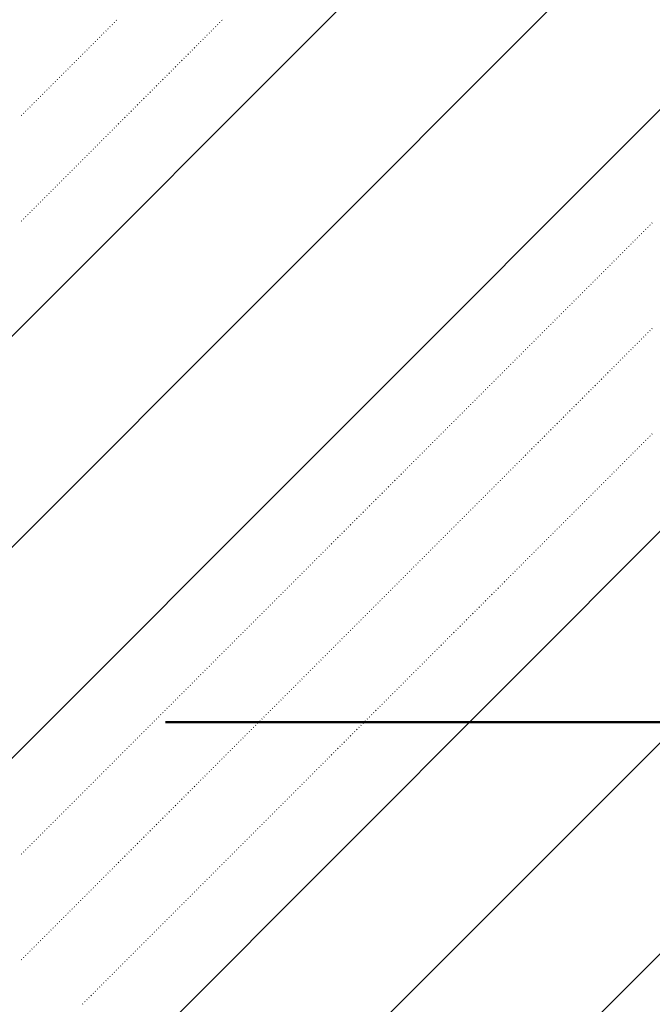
# Model space of a CAD drawing. Header units: millimetres. Extents: x 0 to 1260, y 0 to 297.
# Tile 12 of 104: x 55.46 to 60.76, y 116.81 to 125.06. Entities that reach past the tile are written whole.
import ezdxf

# ---------------------------------------------------------------- set-up
doc = ezdxf.new("R2010")
doc.units = ezdxf.units.MM
for name, pattern in [('K5LT32802', [0]), ('K5LT32806', [0]), ('K5LT_BASIC', [0])]:
    doc.linetypes.add(name, pattern=pattern)
doc.layers.add('Системный слой', color=7, linetype='Continuous')

# ---------------------------------------------------------------- blocks, each defined once
blk = doc.blocks.new('U86')
at = {"layer": 'Системный слой', "color": 7, "linetype": 'K5LT32802', "lineweight": 9}
for p, q in [((44.8511, 111.8654), (63.9035, 130.9178)), ((46.6189, 111.8654), (63.8972, 129.1438)), ((48.3867, 111.8654), (63.8909, 127.3697)), ((51.9222, 111.8654), (63.4126, 123.3558)), ((53.69, 111.8654), (63.8852, 122.0607)), ((55.4577, 111.8654), (63.8852, 120.2929))]:
    blk.add_line(p, q, dxfattribs=at)
at = {"layer": 'Системный слой', "color": 7, "linetype": 'K5LT32806', "lineweight": 18}
for p, q in [((56.2491, 125.0312), (56.2526, 125.0347)), ((56.2668, 125.0488), (56.2703, 125.0524)), ((57.133, 125.0312), (57.1365, 125.0347)), ((57.1506, 125.0488), (57.1542, 125.0524)), ((56.1784, 124.9604), (56.1819, 124.964)), ((56.1961, 124.9781), (56.1996, 124.9817)), ((56.2137, 124.9958), (56.2173, 124.9993)), ((56.2314, 125.0135), (56.2349, 125.017)), ((57.0623, 124.9604), (57.0658, 124.964)), ((57.0799, 124.9781), (57.0835, 124.9817)), ((57.0976, 124.9958), (57.1011, 124.9993)), ((57.1153, 125.0135), (57.1188, 125.017)), ((56.09, 124.8721), (56.0935, 124.8756)), ((56.1077, 124.8897), (56.1112, 124.8933)), ((56.1253, 124.9074), (56.1289, 124.9109)), ((56.143, 124.9251), (56.1466, 124.9286)), ((56.1607, 124.9428), (56.1642, 124.9463)), ((56.9739, 124.8721), (56.9774, 124.8756)), ((56.9915, 124.8897), (56.9951, 124.8933)), ((57.0092, 124.9074), (57.0128, 124.9109)), ((57.0269, 124.9251), (57.0304, 124.9286)), ((57.0446, 124.9428), (57.0481, 124.9463)), ((56.0016, 124.7837), (56.0051, 124.7872)), ((56.0193, 124.8013), (56.0228, 124.8049)), ((56.037, 124.819), (56.0405, 124.8226)), ((56.0546, 124.8367), (56.0582, 124.8402)), ((56.0723, 124.8544), (56.0758, 124.8579)), ((56.8855, 124.7837), (56.889, 124.7872)), ((56.9032, 124.8013), (56.9067, 124.8049)), ((56.9208, 124.819), (56.9244, 124.8226)), ((56.9385, 124.8367), (56.9421, 124.8402)), ((56.9562, 124.8544), (56.9597, 124.8579)), ((55.9309, 124.713), (55.9344, 124.7165)), ((55.9486, 124.7306), (55.9521, 124.7342)), ((55.9662, 124.7483), (55.9698, 124.7518)), ((55.9839, 124.766), (55.9875, 124.7695)), ((56.8148, 124.713), (56.8183, 124.7165)), ((56.8324, 124.7306), (56.836, 124.7342)), ((56.8501, 124.7483), (56.8537, 124.7518)), ((56.8678, 124.766), (56.8713, 124.7695)), ((55.8425, 124.6246), (55.846, 124.6281)), ((55.8602, 124.6422), (55.8637, 124.6458)), ((55.8779, 124.6599), (55.8814, 124.6635)), ((55.8955, 124.6776), (55.8991, 124.6811)), ((55.9132, 124.6953), (55.9167, 124.6988)), ((56.7264, 124.6246), (56.7299, 124.6281)), ((56.7441, 124.6422), (56.7476, 124.6458)), ((56.7617, 124.6599), (56.7653, 124.6635)), ((56.7794, 124.6776), (56.783, 124.6811)), ((56.7971, 124.6953), (56.8006, 124.6988)), ((55.7541, 124.5362), (55.7576, 124.5397)), ((55.7718, 124.5539), (55.7753, 124.5574)), ((55.7895, 124.5715), (55.793, 124.5751)), ((55.8071, 124.5892), (55.8107, 124.5927)), ((55.8248, 124.6069), (55.8284, 124.6104)), ((56.638, 124.5362), (56.6415, 124.5397)), ((56.6557, 124.5539), (56.6592, 124.5574)), ((56.6733, 124.5715), (56.6769, 124.5751)), ((56.691, 124.5892), (56.6946, 124.5927)), ((56.7087, 124.6069), (56.7122, 124.6104)), ((55.6834, 124.4655), (55.6869, 124.469)), ((55.7011, 124.4831), (55.7046, 124.4867)), ((55.7188, 124.5008), (55.7223, 124.5044)), ((55.7364, 124.5185), (55.74, 124.522)), ((56.5673, 124.4655), (56.5708, 124.469)), ((56.585, 124.4831), (56.5885, 124.4867)), ((56.6026, 124.5008), (56.6062, 124.5044)), ((56.6203, 124.5185), (56.6239, 124.522)), ((55.595, 124.3771), (55.5985, 124.3806)), ((55.6127, 124.3948), (55.6162, 124.3983)), ((55.6304, 124.4124), (55.6339, 124.416)), ((55.648, 124.4301), (55.6516, 124.4336)), ((55.6657, 124.4478), (55.6693, 124.4513)), ((56.4789, 124.3771), (56.4824, 124.3806)), ((56.4966, 124.3948), (56.5001, 124.3983)), ((56.5143, 124.4124), (56.5178, 124.416)), ((56.5319, 124.4301), (56.5355, 124.4336)), ((56.5496, 124.4478), (56.5531, 124.4513)), ((55.5066, 124.2887), (55.5102, 124.2922)), ((55.5243, 124.3064), (55.5278, 124.3099)), ((55.542, 124.324), (55.5455, 124.3276)), ((55.5597, 124.3417), (55.5632, 124.3453)), ((55.5773, 124.3594), (55.5809, 124.3629)), ((56.3905, 124.2887), (56.394, 124.2922)), ((56.4082, 124.3064), (56.4117, 124.3099)), ((56.4259, 124.324), (56.4294, 124.3276)), ((56.4435, 124.3417), (56.4471, 124.3453)), ((56.4612, 124.3594), (56.4648, 124.3629)), ((55.4713, 124.2533), (55.4748, 124.2569)), ((55.4889, 124.271), (55.4925, 124.2745)), ((56.3198, 124.218), (56.3233, 124.2215)), ((56.3375, 124.2357), (56.341, 124.2392)), ((56.3552, 124.2533), (56.3587, 124.2569)), ((56.3728, 124.271), (56.3764, 124.2745)), ((56.2314, 124.1296), (56.2349, 124.1331)), ((56.2491, 124.1473), (56.2526, 124.1508)), ((56.2668, 124.1649), (56.2703, 124.1685)), ((56.2844, 124.1826), (56.288, 124.1862)), ((56.3021, 124.2003), (56.3057, 124.2038)), ((56.143, 124.0412), (56.1466, 124.0447)), ((56.1607, 124.0589), (56.1642, 124.0624)), ((56.1784, 124.0766), (56.1819, 124.0801)), ((56.1961, 124.0942), (56.1996, 124.0978)), ((56.2137, 124.1119), (56.2173, 124.1154)), ((56.0723, 123.9705), (56.0758, 123.974)), ((56.09, 123.9882), (56.0935, 123.9917)), ((56.1077, 124.0058), (56.1112, 124.0094)), ((56.1253, 124.0235), (56.1289, 124.0271)), ((55.9839, 123.8821), (55.9875, 123.8856)), ((56.0016, 123.8998), (56.0051, 123.9033)), ((56.0193, 123.9175), (56.0228, 123.921)), ((56.037, 123.9351), (56.0405, 123.9387)), ((56.0546, 123.9528), (56.0582, 123.9563)), ((55.8955, 123.7937), (55.8991, 123.7973)), ((55.9132, 123.8114), (55.9167, 123.8149)), ((55.9309, 123.8291), (55.9344, 123.8326)), ((55.9486, 123.8467), (55.9521, 123.8503)), ((55.9662, 123.8644), (55.9698, 123.868)), ((55.8248, 123.723), (55.8284, 123.7265)), ((55.8425, 123.7407), (55.846, 123.7442)), ((55.8602, 123.7584), (55.8637, 123.7619)), ((55.8779, 123.776), (55.8814, 123.7796)), ((55.7364, 123.6346), (55.74, 123.6382)), ((55.7541, 123.6523), (55.7576, 123.6558)), ((55.7718, 123.67), (55.7753, 123.6735)), ((55.7895, 123.6876), (55.793, 123.6912)), ((55.8071, 123.7053), (55.8107, 123.7089)), ((55.648, 123.5462), (55.6516, 123.5498)), ((55.6657, 123.5639), (55.6693, 123.5674)), ((55.6834, 123.5816), (55.6869, 123.5851)), ((55.7011, 123.5993), (55.7046, 123.6028)), ((55.7188, 123.6169), (55.7223, 123.6205)), ((55.5773, 123.4755), (55.5809, 123.4791)), ((55.595, 123.4932), (55.5985, 123.4967)), ((55.6127, 123.5109), (55.6162, 123.5144)), ((55.6304, 123.5285), (55.6339, 123.5321)), ((55.4889, 123.3871), (55.4925, 123.3907)), ((55.5066, 123.4048), (55.5102, 123.4083)), ((55.5243, 123.4225), (55.5278, 123.426)), ((55.542, 123.4402), (55.5455, 123.4437)), ((55.5597, 123.4578), (55.5632, 123.4614)), ((55.4713, 123.3695), (55.4748, 123.373)), ((60.7039, 123.2987), (60.7074, 123.3023)), ((60.7215, 123.3164), (60.7251, 123.32)), ((60.7392, 123.3341), (60.7427, 123.3376)), ((60.7569, 123.3518), (60.7604, 123.3553)), ((60.6331, 123.228), (60.6367, 123.2316)), ((60.6508, 123.2457), (60.6544, 123.2492)), ((60.6685, 123.2634), (60.672, 123.2669)), ((60.6862, 123.2811), (60.6897, 123.2846)), ((60.5448, 123.1396), (60.5483, 123.1432)), ((60.5624, 123.1573), (60.566, 123.1609)), ((60.5801, 123.175), (60.5837, 123.1785)), ((60.5978, 123.1927), (60.6013, 123.1962)), ((60.6155, 123.2104), (60.619, 123.2139)), ((60.4564, 123.0513), (60.4599, 123.0548)), ((60.474, 123.0689), (60.4776, 123.0725)), ((60.4917, 123.0866), (60.4953, 123.0901)), ((60.5094, 123.1043), (60.5129, 123.1078)), ((60.5271, 123.122), (60.5306, 123.1255)), ((60.3857, 122.9805), (60.3892, 122.9841)), ((60.4033, 122.9982), (60.4069, 123.0018)), ((60.421, 123.0159), (60.4246, 123.0194)), ((60.4387, 123.0336), (60.4422, 123.0371)), ((60.2973, 122.8922), (60.3008, 122.8957)), ((60.3149, 122.9098), (60.3185, 122.9134)), ((60.3326, 122.9275), (60.3362, 122.931)), ((60.3503, 122.9452), (60.3538, 122.9487)), ((60.368, 122.9629), (60.3715, 122.9664)), ((60.2089, 122.8038), (60.2124, 122.8073)), ((60.2266, 122.8214), (60.2301, 122.825)), ((60.2442, 122.8391), (60.2478, 122.8427)), ((60.2619, 122.8568), (60.2655, 122.8603)), ((60.2796, 122.8745), (60.2831, 122.878)), ((60.1382, 122.7331), (60.1417, 122.7366)), ((60.1559, 122.7507), (60.1594, 122.7543)), ((60.1735, 122.7684), (60.1771, 122.7719)), ((60.1912, 122.7861), (60.1947, 122.7896)), ((60.0498, 122.6447), (60.0533, 122.6482)), ((60.0675, 122.6623), (60.071, 122.6659)), ((60.0851, 122.68), (60.0887, 122.6836)), ((60.1028, 122.6977), (60.1064, 122.7012)), ((60.1205, 122.7154), (60.124, 122.7189)), ((59.9614, 122.5563), (59.9649, 122.5598)), ((59.9791, 122.574), (59.9826, 122.5775)), ((59.9968, 122.5916), (60.0003, 122.5952)), ((60.0144, 122.6093), (60.018, 122.6128)), ((60.0321, 122.627), (60.0356, 122.6305)), ((59.8907, 122.4856), (59.8942, 122.4891)), ((59.9084, 122.5032), (59.9119, 122.5068)), ((59.926, 122.5209), (59.9296, 122.5245)), ((59.9437, 122.5386), (59.9473, 122.5421)), ((59.8023, 122.3972), (59.8058, 122.4007)), ((59.82, 122.4149), (59.8235, 122.4184)), ((59.8377, 122.4325), (59.8412, 122.4361)), ((59.8553, 122.4502), (59.8589, 122.4537)), ((59.873, 122.4679), (59.8765, 122.4714)), ((60.6862, 122.3972), (60.6897, 122.4007)), ((60.7039, 122.4149), (60.7074, 122.4184)), ((60.7215, 122.4325), (60.7251, 122.4361)), ((60.7392, 122.4502), (60.7427, 122.4537)), ((60.7569, 122.4679), (60.7604, 122.4714)), ((59.7139, 122.3088), (59.7174, 122.3123)), ((59.7316, 122.3265), (59.7351, 122.33)), ((59.7493, 122.3441), (59.7528, 122.3477)), ((59.7669, 122.3618), (59.7705, 122.3654)), ((59.7846, 122.3795), (59.7882, 122.383)), ((60.5978, 122.3088), (60.6013, 122.3123)), ((60.6155, 122.3265), (60.619, 122.33)), ((60.6331, 122.3441), (60.6367, 122.3477)), ((60.6508, 122.3618), (60.6544, 122.3654)), ((60.6685, 122.3795), (60.672, 122.383)), ((59.6432, 122.2381), (59.6467, 122.2416)), ((59.6609, 122.2558), (59.6644, 122.2593)), ((59.6786, 122.2734), (59.6821, 122.277)), ((59.6962, 122.2911), (59.6998, 122.2946)), ((60.5271, 122.2381), (60.5306, 122.2416)), ((60.5448, 122.2558), (60.5483, 122.2593)), ((60.5624, 122.2734), (60.566, 122.277)), ((60.5801, 122.2911), (60.5837, 122.2946)), ((59.5548, 122.1497), (59.5583, 122.1532)), ((59.5725, 122.1674), (59.576, 122.1709)), ((59.5902, 122.185), (59.5937, 122.1886)), ((59.6078, 122.2027), (59.6114, 122.2063)), ((59.6255, 122.2204), (59.6291, 122.2239)), ((60.4387, 122.1497), (60.4422, 122.1532)), ((60.4564, 122.1674), (60.4599, 122.1709)), ((60.474, 122.185), (60.4776, 122.1886)), ((60.4917, 122.2027), (60.4953, 122.2063)), ((60.5094, 122.2204), (60.5129, 122.2239)), ((59.4664, 122.0613), (59.47, 122.0648)), ((59.4841, 122.079), (59.4876, 122.0825)), ((59.5018, 122.0967), (59.5053, 122.1002)), ((59.5195, 122.1143), (59.523, 122.1179)), ((59.5371, 122.132), (59.5407, 122.1355)), ((60.3503, 122.0613), (60.3538, 122.0648)), ((60.368, 122.079), (60.3715, 122.0825)), ((60.3857, 122.0967), (60.3892, 122.1002)), ((60.4033, 122.1143), (60.4069, 122.1179)), ((60.421, 122.132), (60.4246, 122.1355)), ((59.3957, 121.9906), (59.3992, 121.9941)), ((59.4134, 122.0083), (59.4169, 122.0118)), ((59.4311, 122.0259), (59.4346, 122.0295)), ((59.4487, 122.0436), (59.4523, 122.0472)), ((60.2796, 121.9906), (60.2831, 121.9941)), ((60.2973, 122.0083), (60.3008, 122.0118)), ((60.3149, 122.0259), (60.3185, 122.0295)), ((60.3326, 122.0436), (60.3362, 122.0472)), ((59.3073, 121.9022), (59.3109, 121.9057)), ((59.325, 121.9199), (59.3285, 121.9234)), ((59.3427, 121.9376), (59.3462, 121.9411)), ((59.3604, 121.9552), (59.3639, 121.9588)), ((59.378, 121.9729), (59.3816, 121.9765)), ((60.1912, 121.9022), (60.1947, 121.9057)), ((60.2089, 121.9199), (60.2124, 121.9234)), ((60.2266, 121.9376), (60.2301, 121.9411)), ((60.2442, 121.9552), (60.2478, 121.9588)), ((60.2619, 121.9729), (60.2655, 121.9765)), ((59.2189, 121.8138), (59.2225, 121.8174)), ((59.2366, 121.8315), (59.2401, 121.835)), ((59.2543, 121.8492), (59.2578, 121.8527)), ((59.272, 121.8668), (59.2755, 121.8704)), ((59.2896, 121.8845), (59.2932, 121.8881)), ((60.1028, 121.8138), (60.1064, 121.8174)), ((60.1205, 121.8315), (60.124, 121.835)), ((60.1382, 121.8492), (60.1417, 121.8527)), ((60.1559, 121.8668), (60.1594, 121.8704)), ((60.1735, 121.8845), (60.1771, 121.8881)), ((59.1482, 121.7431), (59.1518, 121.7466)), ((59.1659, 121.7608), (59.1694, 121.7643)), ((59.1836, 121.7785), (59.1871, 121.782)), ((59.2013, 121.7961), (59.2048, 121.7997)), ((60.0321, 121.7431), (60.0356, 121.7466)), ((60.0498, 121.7608), (60.0533, 121.7643)), ((60.0675, 121.7785), (60.071, 121.782)), ((60.0851, 121.7961), (60.0887, 121.7997)), ((59.0598, 121.6547), (59.0634, 121.6583)), ((59.0775, 121.6724), (59.081, 121.6759)), ((59.0952, 121.6901), (59.0987, 121.6936)), ((59.1129, 121.7077), (59.1164, 121.7113)), ((59.1305, 121.7254), (59.1341, 121.729)), ((59.9437, 121.6547), (59.9473, 121.6583)), ((59.9614, 121.6724), (59.9649, 121.6759)), ((59.9791, 121.6901), (59.9826, 121.6936)), ((59.9968, 121.7077), (60.0003, 121.7113)), ((60.0144, 121.7254), (60.018, 121.729)), ((58.9714, 121.5663), (58.975, 121.5699)), ((58.9891, 121.584), (58.9927, 121.5875)), ((59.0068, 121.6017), (59.0103, 121.6052)), ((59.0245, 121.6194), (59.028, 121.6229)), ((59.0422, 121.637), (59.0457, 121.6406)), ((59.8553, 121.5663), (59.8589, 121.5699)), ((59.873, 121.584), (59.8765, 121.5875)), ((59.8907, 121.6017), (59.8942, 121.6052)), ((59.9084, 121.6194), (59.9119, 121.6229)), ((59.926, 121.637), (59.9296, 121.6406)), ((60.7392, 121.5663), (60.7427, 121.5699)), ((60.7569, 121.584), (60.7604, 121.5875)), ((58.9007, 121.4956), (58.9043, 121.4992)), ((58.9184, 121.5133), (58.9219, 121.5168)), ((58.9361, 121.531), (58.9396, 121.5345)), ((58.9538, 121.5487), (58.9573, 121.5522)), ((59.7846, 121.4956), (59.7882, 121.4992)), ((59.8023, 121.5133), (59.8058, 121.5168)), ((59.82, 121.531), (59.8235, 121.5345)), ((59.8377, 121.5487), (59.8412, 121.5522)), ((60.6685, 121.4956), (60.672, 121.4992)), ((60.6862, 121.5133), (60.6897, 121.5168)), ((60.7039, 121.531), (60.7074, 121.5345)), ((60.7215, 121.5487), (60.7251, 121.5522)), ((58.8123, 121.4072), (58.8159, 121.4108)), ((58.83, 121.4249), (58.8336, 121.4284)), ((58.8477, 121.4426), (58.8512, 121.4461)), ((58.8654, 121.4603), (58.8689, 121.4638)), ((58.8831, 121.4779), (58.8866, 121.4815)), ((59.6962, 121.4072), (59.6998, 121.4108)), ((59.7139, 121.4249), (59.7174, 121.4284)), ((59.7316, 121.4426), (59.7351, 121.4461)), ((59.7493, 121.4603), (59.7528, 121.4638)), ((59.7669, 121.4779), (59.7705, 121.4815)), ((60.5801, 121.4072), (60.5837, 121.4108)), ((60.5978, 121.4249), (60.6013, 121.4284)), ((60.6155, 121.4426), (60.619, 121.4461)), ((60.6331, 121.4603), (60.6367, 121.4638)), ((60.6508, 121.4779), (60.6544, 121.4815)), ((58.724, 121.3188), (58.7275, 121.3224)), ((58.7416, 121.3365), (58.7452, 121.3401)), ((58.7593, 121.3542), (58.7629, 121.3577)), ((58.777, 121.3719), (58.7805, 121.3754)), ((58.7947, 121.3896), (58.7982, 121.3931)), ((59.6078, 121.3188), (59.6114, 121.3224)), ((59.6255, 121.3365), (59.6291, 121.3401)), ((59.6432, 121.3542), (59.6467, 121.3577)), ((59.6609, 121.3719), (59.6644, 121.3754)), ((59.6786, 121.3896), (59.6821, 121.3931)), ((60.4917, 121.3188), (60.4953, 121.3224)), ((60.5094, 121.3365), (60.5129, 121.3401)), ((60.5271, 121.3542), (60.5306, 121.3577)), ((60.5448, 121.3719), (60.5483, 121.3754)), ((60.5624, 121.3896), (60.566, 121.3931)), ((58.6532, 121.2481), (58.6568, 121.2517)), ((58.6709, 121.2658), (58.6745, 121.2693)), ((58.6886, 121.2835), (58.6921, 121.287)), ((58.7063, 121.3012), (58.7098, 121.3047)), ((59.5371, 121.2481), (59.5407, 121.2517)), ((59.5548, 121.2658), (59.5583, 121.2693)), ((59.5725, 121.2835), (59.576, 121.287)), ((59.5902, 121.3012), (59.5937, 121.3047)), ((60.421, 121.2481), (60.4246, 121.2517)), ((60.4387, 121.2658), (60.4422, 121.2693)), ((60.4564, 121.2835), (60.4599, 121.287)), ((60.474, 121.3012), (60.4776, 121.3047)), ((58.5649, 121.1597), (58.5684, 121.1633)), ((58.5825, 121.1774), (58.5861, 121.181)), ((58.6002, 121.1951), (58.6038, 121.1986)), ((58.6179, 121.2128), (58.6214, 121.2163)), ((58.6356, 121.2305), (58.6391, 121.234)), ((59.4487, 121.1597), (59.4523, 121.1633)), ((59.4664, 121.1774), (59.47, 121.181)), ((59.4841, 121.1951), (59.4876, 121.1986)), ((59.5018, 121.2128), (59.5053, 121.2163)), ((59.5195, 121.2305), (59.523, 121.234)), ((60.3326, 121.1597), (60.3362, 121.1633)), ((60.3503, 121.1774), (60.3538, 121.181)), ((60.368, 121.1951), (60.3715, 121.1986)), ((60.3857, 121.2128), (60.3892, 121.2163)), ((60.4033, 121.2305), (60.4069, 121.234)), ((58.4765, 121.0714), (58.48, 121.0749)), ((58.4941, 121.089), (58.4977, 121.0926)), ((58.5118, 121.1067), (58.5154, 121.1102)), ((58.5295, 121.1244), (58.533, 121.1279)), ((58.5472, 121.1421), (58.5507, 121.1456)), ((59.3604, 121.0714), (59.3639, 121.0749)), ((59.378, 121.089), (59.3816, 121.0926)), ((59.3957, 121.1067), (59.3992, 121.1102)), ((59.4134, 121.1244), (59.4169, 121.1279)), ((59.4311, 121.1421), (59.4346, 121.1456)), ((60.2442, 121.0714), (60.2478, 121.0749)), ((60.2619, 121.089), (60.2655, 121.0926)), ((60.2796, 121.1067), (60.2831, 121.1102)), ((60.2973, 121.1244), (60.3008, 121.1279)), ((60.3149, 121.1421), (60.3185, 121.1456)), ((58.4058, 121.0006), (58.4093, 121.0042)), ((58.4234, 121.0183), (58.427, 121.0219)), ((58.4411, 121.036), (58.4447, 121.0395)), ((58.4588, 121.0537), (58.4623, 121.0572)), ((59.2896, 121.0006), (59.2932, 121.0042)), ((59.3073, 121.0183), (59.3109, 121.0219)), ((59.325, 121.036), (59.3285, 121.0395)), ((59.3427, 121.0537), (59.3462, 121.0572)), ((60.1735, 121.0006), (60.1771, 121.0042)), ((60.1912, 121.0183), (60.1947, 121.0219)), ((60.2089, 121.036), (60.2124, 121.0395)), ((60.2266, 121.0537), (60.2301, 121.0572)), ((58.3174, 120.9123), (58.3209, 120.9158)), ((58.3351, 120.9299), (58.3386, 120.9335)), ((58.3527, 120.9476), (58.3563, 120.9511)), ((58.3704, 120.9653), (58.3739, 120.9688)), ((58.3881, 120.983), (58.3916, 120.9865)), ((59.2013, 120.9123), (59.2048, 120.9158)), ((59.2189, 120.9299), (59.2225, 120.9335)), ((59.2366, 120.9476), (59.2401, 120.9511)), ((59.2543, 120.9653), (59.2578, 120.9688)), ((59.272, 120.983), (59.2755, 120.9865)), ((60.0851, 120.9123), (60.0887, 120.9158)), ((60.1028, 120.9299), (60.1064, 120.9335)), ((60.1205, 120.9476), (60.124, 120.9511)), ((60.1382, 120.9653), (60.1417, 120.9688)), ((60.1559, 120.983), (60.1594, 120.9865)), ((58.229, 120.8239), (58.2325, 120.8274)), ((58.2467, 120.8415), (58.2502, 120.8451)), ((58.2643, 120.8592), (58.2679, 120.8628)), ((58.282, 120.8769), (58.2856, 120.8804)), ((58.2997, 120.8946), (58.3032, 120.8981)), ((59.1129, 120.8239), (59.1164, 120.8274)), ((59.1305, 120.8415), (59.1341, 120.8451)), ((59.1482, 120.8592), (59.1518, 120.8628)), ((59.1659, 120.8769), (59.1694, 120.8804)), ((59.1836, 120.8946), (59.1871, 120.8981)), ((59.9968, 120.8239), (60.0003, 120.8274)), ((60.0144, 120.8415), (60.018, 120.8451)), ((60.0321, 120.8592), (60.0356, 120.8628)), ((60.0498, 120.8769), (60.0533, 120.8804)), ((60.0675, 120.8946), (60.071, 120.8981)), ((58.1583, 120.7532), (58.1618, 120.7567)), ((58.176, 120.7708), (58.1795, 120.7744)), ((58.1936, 120.7885), (58.1972, 120.792)), ((58.2113, 120.8062), (58.2148, 120.8097)), ((59.0422, 120.7532), (59.0457, 120.7567)), ((59.0598, 120.7708), (59.0634, 120.7744)), ((59.0775, 120.7885), (59.081, 120.792)), ((59.0952, 120.8062), (59.0987, 120.8097)), ((59.926, 120.7532), (59.9296, 120.7567)), ((59.9437, 120.7708), (59.9473, 120.7744)), ((59.9614, 120.7885), (59.9649, 120.792)), ((59.9791, 120.8062), (59.9826, 120.8097)), ((58.0699, 120.6648), (58.0734, 120.6683)), ((58.0876, 120.6824), (58.0911, 120.686)), ((58.1052, 120.7001), (58.1088, 120.7037)), ((58.1229, 120.7178), (58.1265, 120.7213)), ((58.1406, 120.7355), (58.1441, 120.739)), ((58.9538, 120.6648), (58.9573, 120.6683)), ((58.9714, 120.6824), (58.975, 120.686)), ((58.9891, 120.7001), (58.9927, 120.7037)), ((59.0068, 120.7178), (59.0103, 120.7213)), ((59.0245, 120.7355), (59.028, 120.739)), ((59.8377, 120.6648), (59.8412, 120.6683)), ((59.8553, 120.6824), (59.8589, 120.686)), ((59.873, 120.7001), (59.8765, 120.7037)), ((59.8907, 120.7178), (59.8942, 120.7213)), ((59.9084, 120.7355), (59.9119, 120.739)), ((57.9815, 120.5764), (57.985, 120.5799)), ((57.9992, 120.5941), (58.0027, 120.5976)), ((58.0169, 120.6117), (58.0204, 120.6153)), ((58.0345, 120.6294), (58.0381, 120.6329)), ((58.0522, 120.6471), (58.0557, 120.6506)), ((58.8654, 120.5764), (58.8689, 120.5799)), ((58.8831, 120.5941), (58.8866, 120.5976)), ((58.9007, 120.6117), (58.9043, 120.6153)), ((58.9184, 120.6294), (58.9219, 120.6329)), ((58.9361, 120.6471), (58.9396, 120.6506)), ((59.7493, 120.5764), (59.7528, 120.5799)), ((59.7669, 120.5941), (59.7705, 120.5976)), ((59.7846, 120.6117), (59.7882, 120.6153)), ((59.8023, 120.6294), (59.8058, 120.6329)), ((59.82, 120.6471), (59.8235, 120.6506)), ((57.9108, 120.5057), (57.9143, 120.5092)), ((57.9285, 120.5233), (57.932, 120.5269)), ((57.9461, 120.541), (57.9497, 120.5446)), ((57.9638, 120.5587), (57.9674, 120.5622)), ((58.7947, 120.5057), (58.7982, 120.5092)), ((58.8123, 120.5233), (58.8159, 120.5269)), ((58.83, 120.541), (58.8336, 120.5446)), ((58.8477, 120.5587), (58.8512, 120.5622)), ((59.6786, 120.5057), (59.6821, 120.5092)), ((59.6962, 120.5233), (59.6998, 120.5269)), ((59.7139, 120.541), (59.7174, 120.5446)), ((59.7316, 120.5587), (59.7351, 120.5622)), ((57.8224, 120.4173), (57.8259, 120.4208)), ((57.8401, 120.435), (57.8436, 120.4385)), ((57.8578, 120.4526), (57.8613, 120.4562)), ((57.8754, 120.4703), (57.879, 120.4738)), ((57.8931, 120.488), (57.8966, 120.4915)), ((58.7063, 120.4173), (58.7098, 120.4208)), ((58.724, 120.435), (58.7275, 120.4385)), ((58.7416, 120.4526), (58.7452, 120.4562)), ((58.7593, 120.4703), (58.7629, 120.4738)), ((58.777, 120.488), (58.7805, 120.4915)), ((59.5902, 120.4173), (59.5937, 120.4208)), ((59.6078, 120.435), (59.6114, 120.4385)), ((59.6255, 120.4526), (59.6291, 120.4562)), ((59.6432, 120.4703), (59.6467, 120.4738)), ((59.6609, 120.488), (59.6644, 120.4915)), ((57.734, 120.3289), (57.7375, 120.3324)), ((57.7517, 120.3466), (57.7552, 120.3501)), ((57.7694, 120.3642), (57.7729, 120.3678)), ((57.787, 120.3819), (57.7906, 120.3855)), ((57.8047, 120.3996), (57.8083, 120.4031)), ((58.6179, 120.3289), (58.6214, 120.3324)), ((58.6356, 120.3466), (58.6391, 120.3501)), ((58.6532, 120.3642), (58.6568, 120.3678)), ((58.6709, 120.3819), (58.6745, 120.3855)), ((58.6886, 120.3996), (58.6921, 120.4031)), ((59.5018, 120.3289), (59.5053, 120.3324)), ((59.5195, 120.3466), (59.523, 120.3501)), ((59.5371, 120.3642), (59.5407, 120.3678)), ((59.5548, 120.3819), (59.5583, 120.3855)), ((59.5725, 120.3996), (59.576, 120.4031)), ((57.6633, 120.2582), (57.6668, 120.2617)), ((57.681, 120.2759), (57.6845, 120.2794)), ((57.6987, 120.2935), (57.7022, 120.2971)), ((57.7163, 120.3112), (57.7199, 120.3147)), ((58.5472, 120.2582), (58.5507, 120.2617)), ((58.5649, 120.2759), (58.5684, 120.2794)), ((58.5825, 120.2935), (58.5861, 120.2971)), ((58.6002, 120.3112), (58.6038, 120.3147)), ((59.4311, 120.2582), (59.4346, 120.2617)), ((59.4487, 120.2759), (59.4523, 120.2794)), ((59.4664, 120.2935), (59.47, 120.2971)), ((59.4841, 120.3112), (59.4876, 120.3147)), ((57.5749, 120.1698), (57.5784, 120.1733)), ((57.5926, 120.1875), (57.5961, 120.191)), ((57.6103, 120.2051), (57.6138, 120.2087)), ((57.6279, 120.2228), (57.6315, 120.2264)), ((57.6456, 120.2405), (57.6492, 120.244)), ((58.4588, 120.1698), (58.4623, 120.1733)), ((58.4765, 120.1875), (58.48, 120.191)), ((58.4941, 120.2051), (58.4977, 120.2087)), ((58.5118, 120.2228), (58.5154, 120.2264)), ((58.5295, 120.2405), (58.533, 120.244)), ((59.3427, 120.1698), (59.3462, 120.1733)), ((59.3604, 120.1875), (59.3639, 120.191)), ((59.378, 120.2051), (59.3816, 120.2087)), ((59.3957, 120.2228), (59.3992, 120.2264)), ((59.4134, 120.2405), (59.4169, 120.244)), ((57.4865, 120.0814), (57.4901, 120.0849)), ((57.5042, 120.0991), (57.5077, 120.1026)), ((57.5219, 120.1168), (57.5254, 120.1203)), ((57.5396, 120.1344), (57.5431, 120.138)), ((57.5572, 120.1521), (57.5608, 120.1557)), ((58.3704, 120.0814), (58.3739, 120.0849)), ((58.3881, 120.0991), (58.3916, 120.1026)), ((58.4058, 120.1168), (58.4093, 120.1203)), ((58.4234, 120.1344), (58.427, 120.138)), ((58.4411, 120.1521), (58.4447, 120.1557)), ((59.2543, 120.0814), (59.2578, 120.0849)), ((59.272, 120.0991), (59.2755, 120.1026)), ((59.2896, 120.1168), (59.2932, 120.1203)), ((59.3073, 120.1344), (59.3109, 120.138)), ((59.325, 120.1521), (59.3285, 120.1557)), ((57.4158, 120.0107), (57.4193, 120.0142)), ((57.4335, 120.0284), (57.437, 120.0319)), ((57.4512, 120.046), (57.4547, 120.0496)), ((57.4688, 120.0637), (57.4724, 120.0673)), ((58.2997, 120.0107), (58.3032, 120.0142)), ((58.3174, 120.0284), (58.3209, 120.0319)), ((58.3351, 120.046), (58.3386, 120.0496)), ((58.3527, 120.0637), (58.3563, 120.0673)), ((59.1836, 120.0107), (59.1871, 120.0142)), ((59.2013, 120.0284), (59.2048, 120.0319)), ((59.2189, 120.046), (59.2225, 120.0496)), ((59.2366, 120.0637), (59.2401, 120.0673)), ((57.3274, 119.9223), (57.331, 119.9258)), ((57.3451, 119.94), (57.3486, 119.9435)), ((57.3628, 119.9577), (57.3663, 119.9612)), ((57.3805, 119.9753), (57.384, 119.9789)), ((57.3981, 119.993), (57.4017, 119.9966)), ((58.2113, 119.9223), (58.2148, 119.9258)), ((58.229, 119.94), (58.2325, 119.9435)), ((58.2467, 119.9577), (58.2502, 119.9612)), ((58.2643, 119.9753), (58.2679, 119.9789)), ((58.282, 119.993), (58.2856, 119.9966)), ((59.0952, 119.9223), (59.0987, 119.9258)), ((59.1129, 119.94), (59.1164, 119.9435)), ((59.1305, 119.9577), (59.1341, 119.9612)), ((59.1482, 119.9753), (59.1518, 119.9789)), ((59.1659, 119.993), (59.1694, 119.9966)), ((57.239, 119.8339), (57.2426, 119.8375)), ((57.2567, 119.8516), (57.2602, 119.8551)), ((57.2744, 119.8693), (57.2779, 119.8728)), ((57.2921, 119.8869), (57.2956, 119.8905)), ((57.3097, 119.9046), (57.3133, 119.9082)), ((58.1229, 119.8339), (58.1265, 119.8375)), ((58.1406, 119.8516), (58.1441, 119.8551)), ((58.1583, 119.8693), (58.1618, 119.8728)), ((58.176, 119.8869), (58.1795, 119.8905)), ((58.1936, 119.9046), (58.1972, 119.9082)), ((59.0068, 119.8339), (59.0103, 119.8375)), ((59.0245, 119.8516), (59.028, 119.8551)), ((59.0422, 119.8693), (59.0457, 119.8728)), ((59.0598, 119.8869), (59.0634, 119.8905)), ((59.0775, 119.9046), (59.081, 119.9082)), ((57.1683, 119.7632), (57.1719, 119.7667)), ((57.186, 119.7809), (57.1895, 119.7844)), ((57.2037, 119.7986), (57.2072, 119.8021)), ((57.2214, 119.8162), (57.2249, 119.8198)), ((58.0522, 119.7632), (58.0557, 119.7667)), ((58.0699, 119.7809), (58.0734, 119.7844)), ((58.0876, 119.7986), (58.0911, 119.8021)), ((58.1052, 119.8162), (58.1088, 119.8198)), ((58.9361, 119.7632), (58.9396, 119.7667)), ((58.9538, 119.7809), (58.9573, 119.7844)), ((58.9714, 119.7986), (58.975, 119.8021)), ((58.9891, 119.8162), (58.9927, 119.8198)), ((57.0799, 119.6748), (57.0835, 119.6784)), ((57.0976, 119.6925), (57.1011, 119.696)), ((57.1153, 119.7102), (57.1188, 119.7137)), ((57.133, 119.7279), (57.1365, 119.7314)), ((57.1506, 119.7455), (57.1542, 119.7491)), ((57.9638, 119.6748), (57.9674, 119.6784)), ((57.9815, 119.6925), (57.985, 119.696)), ((57.9992, 119.7102), (58.0027, 119.7137)), ((58.0169, 119.7279), (58.0204, 119.7314)), ((58.0345, 119.7455), (58.0381, 119.7491)), ((58.8477, 119.6748), (58.8512, 119.6784)), ((58.8654, 119.6925), (58.8689, 119.696)), ((58.8831, 119.7102), (58.8866, 119.7137)), ((58.9007, 119.7279), (58.9043, 119.7314)), ((58.9184, 119.7455), (58.9219, 119.7491)), ((56.9915, 119.5864), (56.9951, 119.59)), ((57.0092, 119.6041), (57.0128, 119.6076)), ((57.0269, 119.6218), (57.0304, 119.6253)), ((57.0446, 119.6395), (57.0481, 119.643)), ((57.0623, 119.6571), (57.0658, 119.6607)), ((57.8754, 119.5864), (57.879, 119.59)), ((57.8931, 119.6041), (57.8966, 119.6076)), ((57.9108, 119.6218), (57.9143, 119.6253)), ((57.9285, 119.6395), (57.932, 119.643)), ((57.9461, 119.6571), (57.9497, 119.6607)), ((58.7593, 119.5864), (58.7629, 119.59)), ((58.777, 119.6041), (58.7805, 119.6076)), ((58.7947, 119.6218), (58.7982, 119.6253)), ((58.8123, 119.6395), (58.8159, 119.643)), ((58.83, 119.6571), (58.8336, 119.6607)), ((56.9208, 119.5157), (56.9244, 119.5193)), ((56.9385, 119.5334), (56.9421, 119.5369)), ((56.9562, 119.5511), (56.9597, 119.5546)), ((56.9739, 119.5688), (56.9774, 119.5723)), ((57.8047, 119.5157), (57.8083, 119.5193)), ((57.8224, 119.5334), (57.8259, 119.5369)), ((57.8401, 119.5511), (57.8436, 119.5546)), ((57.8578, 119.5688), (57.8613, 119.5723)), ((58.6886, 119.5157), (58.6921, 119.5193)), ((58.7063, 119.5334), (58.7098, 119.5369)), ((58.724, 119.5511), (58.7275, 119.5546)), ((58.7416, 119.5688), (58.7452, 119.5723)), ((56.8324, 119.4273), (56.836, 119.4309)), ((56.8501, 119.445), (56.8537, 119.4485)), ((56.8678, 119.4627), (56.8713, 119.4662)), ((56.8855, 119.4804), (56.889, 119.4839)), ((56.9032, 119.498), (56.9067, 119.5016)), ((57.7163, 119.4273), (57.7199, 119.4309)), ((57.734, 119.445), (57.7375, 119.4485)), ((57.7517, 119.4627), (57.7552, 119.4662)), ((57.7694, 119.4804), (57.7729, 119.4839)), ((57.787, 119.498), (57.7906, 119.5016)), ((58.6002, 119.4273), (58.6038, 119.4309)), ((58.6179, 119.445), (58.6214, 119.4485)), ((58.6356, 119.4627), (58.6391, 119.4662)), ((58.6532, 119.4804), (58.6568, 119.4839)), ((58.6709, 119.498), (58.6745, 119.5016)), ((56.7441, 119.3389), (56.7476, 119.3425)), ((56.7617, 119.3566), (56.7653, 119.3602)), ((56.7794, 119.3743), (56.783, 119.3778)), ((56.7971, 119.392), (56.8006, 119.3955)), ((56.8148, 119.4097), (56.8183, 119.4132)), ((57.6279, 119.3389), (57.6315, 119.3425)), ((57.6456, 119.3566), (57.6492, 119.3602)), ((57.6633, 119.3743), (57.6668, 119.3778)), ((57.681, 119.392), (57.6845, 119.3955)), ((57.6987, 119.4097), (57.7022, 119.4132)), ((58.5118, 119.3389), (58.5154, 119.3425)), ((58.5295, 119.3566), (58.533, 119.3602)), ((58.5472, 119.3743), (58.5507, 119.3778)), ((58.5649, 119.392), (58.5684, 119.3955)), ((58.5825, 119.4097), (58.5861, 119.4132)), ((56.6733, 119.2682), (56.6769, 119.2718)), ((56.691, 119.2859), (56.6946, 119.2894)), ((56.7087, 119.3036), (56.7122, 119.3071)), ((56.7264, 119.3213), (56.7299, 119.3248)), ((57.5572, 119.2682), (57.5608, 119.2718)), ((57.5749, 119.2859), (57.5784, 119.2894)), ((57.5926, 119.3036), (57.5961, 119.3071)), ((57.6103, 119.3213), (57.6138, 119.3248)), ((58.4411, 119.2682), (58.4447, 119.2718)), ((58.4588, 119.2859), (58.4623, 119.2894)), ((58.4765, 119.3036), (58.48, 119.3071)), ((58.4941, 119.3213), (58.4977, 119.3248)), ((56.585, 119.1798), (56.5885, 119.1834)), ((56.6026, 119.1975), (56.6062, 119.2011)), ((56.6203, 119.2152), (56.6239, 119.2187)), ((56.638, 119.2329), (56.6415, 119.2364)), ((56.6557, 119.2506), (56.6592, 119.2541)), ((57.4688, 119.1798), (57.4724, 119.1834)), ((57.4865, 119.1975), (57.4901, 119.2011)), ((57.5042, 119.2152), (57.5077, 119.2187)), ((57.5219, 119.2329), (57.5254, 119.2364)), ((57.5396, 119.2506), (57.5431, 119.2541)), ((58.3527, 119.1798), (58.3563, 119.1834)), ((58.3704, 119.1975), (58.3739, 119.2011)), ((58.3881, 119.2152), (58.3916, 119.2187)), ((58.4058, 119.2329), (58.4093, 119.2364)), ((58.4234, 119.2506), (58.427, 119.2541)), ((56.4966, 119.0915), (56.5001, 119.095)), ((56.5143, 119.1091), (56.5178, 119.1127)), ((56.5319, 119.1268), (56.5355, 119.1303)), ((56.5496, 119.1445), (56.5531, 119.148)), ((56.5673, 119.1622), (56.5708, 119.1657)), ((57.3805, 119.0915), (57.384, 119.095)), ((57.3981, 119.1091), (57.4017, 119.1127)), ((57.4158, 119.1268), (57.4193, 119.1303)), ((57.4335, 119.1445), (57.437, 119.148)), ((57.4512, 119.1622), (57.4547, 119.1657)), ((58.2643, 119.0915), (58.2679, 119.095)), ((58.282, 119.1091), (58.2856, 119.1127)), ((58.2997, 119.1268), (58.3032, 119.1303)), ((58.3174, 119.1445), (58.3209, 119.148)), ((58.3351, 119.1622), (58.3386, 119.1657)), ((56.4259, 119.0207), (56.4294, 119.0243)), ((56.4435, 119.0384), (56.4471, 119.042)), ((56.4612, 119.0561), (56.4648, 119.0596)), ((56.4789, 119.0738), (56.4824, 119.0773)), ((57.3097, 119.0207), (57.3133, 119.0243)), ((57.3274, 119.0384), (57.331, 119.042)), ((57.3451, 119.0561), (57.3486, 119.0596)), ((57.3628, 119.0738), (57.3663, 119.0773)), ((58.1936, 119.0207), (58.1972, 119.0243)), ((58.2113, 119.0384), (58.2148, 119.042)), ((58.229, 119.0561), (58.2325, 119.0596)), ((58.2467, 119.0738), (58.2502, 119.0773)), ((56.3375, 118.9324), (56.341, 118.9359)), ((56.3552, 118.95), (56.3587, 118.9536)), ((56.3728, 118.9677), (56.3764, 118.9712)), ((56.3905, 118.9854), (56.394, 118.9889)), ((56.4082, 119.0031), (56.4117, 119.0066)), ((57.2214, 118.9324), (57.2249, 118.9359)), ((57.239, 118.95), (57.2426, 118.9536)), ((57.2567, 118.9677), (57.2602, 118.9712)), ((57.2744, 118.9854), (57.2779, 118.9889)), ((57.2921, 119.0031), (57.2956, 119.0066)), ((58.1052, 118.9324), (58.1088, 118.9359)), ((58.1229, 118.95), (58.1265, 118.9536)), ((58.1406, 118.9677), (58.1441, 118.9712)), ((58.1583, 118.9854), (58.1618, 118.9889)), ((58.176, 119.0031), (58.1795, 119.0066)), ((56.2491, 118.844), (56.2526, 118.8475)), ((56.2668, 118.8616), (56.2703, 118.8652)), ((56.2844, 118.8793), (56.288, 118.8829)), ((56.3021, 118.897), (56.3057, 118.9005)), ((56.3198, 118.9147), (56.3233, 118.9182)), ((57.133, 118.844), (57.1365, 118.8475)), ((57.1506, 118.8616), (57.1542, 118.8652)), ((57.1683, 118.8793), (57.1719, 118.8829)), ((57.186, 118.897), (57.1895, 118.9005)), ((57.2037, 118.9147), (57.2072, 118.9182)), ((58.0169, 118.844), (58.0204, 118.8475)), ((58.0345, 118.8616), (58.0381, 118.8652)), ((58.0522, 118.8793), (58.0557, 118.8829)), ((58.0699, 118.897), (58.0734, 118.9005)), ((58.0876, 118.9147), (58.0911, 118.9182)), ((56.1784, 118.7733), (56.1819, 118.7768)), ((56.1961, 118.7909), (56.1996, 118.7945)), ((56.2137, 118.8086), (56.2173, 118.8121)), ((56.2314, 118.8263), (56.2349, 118.8298)), ((57.0623, 118.7733), (57.0658, 118.7768)), ((57.0799, 118.7909), (57.0835, 118.7945)), ((57.0976, 118.8086), (57.1011, 118.8121)), ((57.1153, 118.8263), (57.1188, 118.8298)), ((57.9461, 118.7733), (57.9497, 118.7768)), ((57.9638, 118.7909), (57.9674, 118.7945)), ((57.9815, 118.8086), (57.985, 118.8121)), ((57.9992, 118.8263), (58.0027, 118.8298)), ((56.09, 118.6849), (56.0935, 118.6884)), ((56.1077, 118.7025), (56.1112, 118.7061)), ((56.1253, 118.7202), (56.1289, 118.7238)), ((56.143, 118.7379), (56.1466, 118.7414)), ((56.1607, 118.7556), (56.1642, 118.7591)), ((56.9739, 118.6849), (56.9774, 118.6884)), ((56.9915, 118.7025), (56.9951, 118.7061)), ((57.0092, 118.7202), (57.0128, 118.7238)), ((57.0269, 118.7379), (57.0304, 118.7414)), ((57.0446, 118.7556), (57.0481, 118.7591)), ((57.8578, 118.6849), (57.8613, 118.6884)), ((57.8754, 118.7025), (57.879, 118.7061)), ((57.8931, 118.7202), (57.8966, 118.7238)), ((57.9108, 118.7379), (57.9143, 118.7414)), ((57.9285, 118.7556), (57.932, 118.7591)), ((56.0016, 118.5965), (56.0051, 118.6)), ((56.0193, 118.6142), (56.0228, 118.6177)), ((56.037, 118.6318), (56.0405, 118.6354)), ((56.0546, 118.6495), (56.0582, 118.653)), ((56.0723, 118.6672), (56.0758, 118.6707)), ((56.8855, 118.5965), (56.889, 118.6)), ((56.9032, 118.6142), (56.9067, 118.6177)), ((56.9208, 118.6318), (56.9244, 118.6354)), ((56.9385, 118.6495), (56.9421, 118.653)), ((56.9562, 118.6672), (56.9597, 118.6707)), ((57.7694, 118.5965), (57.7729, 118.6)), ((57.787, 118.6142), (57.7906, 118.6177)), ((57.8047, 118.6318), (57.8083, 118.6354)), ((57.8224, 118.6495), (57.8259, 118.653)), ((57.8401, 118.6672), (57.8436, 118.6707)), ((55.9309, 118.5258), (55.9344, 118.5293)), ((55.9486, 118.5434), (55.9521, 118.547)), ((55.9662, 118.5611), (55.9698, 118.5647)), ((55.9839, 118.5788), (55.9875, 118.5823)), ((56.8148, 118.5258), (56.8183, 118.5293)), ((56.8324, 118.5434), (56.836, 118.547)), ((56.8501, 118.5611), (56.8537, 118.5647)), ((56.8678, 118.5788), (56.8713, 118.5823)), ((57.6987, 118.5258), (57.7022, 118.5293)), ((57.7163, 118.5434), (57.7199, 118.547)), ((57.734, 118.5611), (57.7375, 118.5647)), ((57.7517, 118.5788), (57.7552, 118.5823)), ((55.8425, 118.4374), (55.846, 118.4409)), ((55.8602, 118.4551), (55.8637, 118.4586)), ((55.8779, 118.4727), (55.8814, 118.4763)), ((55.8955, 118.4904), (55.8991, 118.4939)), ((55.9132, 118.5081), (55.9167, 118.5116)), ((56.7264, 118.4374), (56.7299, 118.4409)), ((56.7441, 118.4551), (56.7476, 118.4586)), ((56.7617, 118.4727), (56.7653, 118.4763)), ((56.7794, 118.4904), (56.783, 118.4939)), ((56.7971, 118.5081), (56.8006, 118.5116)), ((57.6103, 118.4374), (57.6138, 118.4409)), ((57.6279, 118.4551), (57.6315, 118.4586)), ((57.6456, 118.4727), (57.6492, 118.4763)), ((57.6633, 118.4904), (57.6668, 118.4939)), ((57.681, 118.5081), (57.6845, 118.5116)), ((55.7541, 118.349), (55.7576, 118.3525)), ((55.7718, 118.3667), (55.7753, 118.3702)), ((55.7895, 118.3843), (55.793, 118.3879)), ((55.8071, 118.402), (55.8107, 118.4056)), ((55.8248, 118.4197), (55.8284, 118.4232)), ((56.638, 118.349), (56.6415, 118.3525)), ((56.6557, 118.3667), (56.6592, 118.3702)), ((56.6733, 118.3843), (56.6769, 118.3879)), ((56.691, 118.402), (56.6946, 118.4056)), ((56.7087, 118.4197), (56.7122, 118.4232)), ((57.5219, 118.349), (57.5254, 118.3525)), ((57.5396, 118.3667), (57.5431, 118.3702)), ((57.5572, 118.3843), (57.5608, 118.3879)), ((57.5749, 118.402), (57.5784, 118.4056)), ((57.5926, 118.4197), (57.5961, 118.4232)), ((55.6834, 118.2783), (55.6869, 118.2818)), ((55.7011, 118.296), (55.7046, 118.2995)), ((55.7188, 118.3136), (55.7223, 118.3172)), ((55.7364, 118.3313), (55.74, 118.3349)), ((56.5673, 118.2783), (56.5708, 118.2818)), ((56.585, 118.296), (56.5885, 118.2995)), ((56.6026, 118.3136), (56.6062, 118.3172)), ((56.6203, 118.3313), (56.6239, 118.3349)), ((57.4512, 118.2783), (57.4547, 118.2818)), ((57.4688, 118.296), (57.4724, 118.2995)), ((57.4865, 118.3136), (57.4901, 118.3172)), ((57.5042, 118.3313), (57.5077, 118.3349)), ((55.595, 118.1899), (55.5985, 118.1934)), ((55.6127, 118.2076), (55.6162, 118.2111)), ((55.6304, 118.2252), (55.6339, 118.2288)), ((55.648, 118.2429), (55.6516, 118.2465)), ((55.6657, 118.2606), (55.6693, 118.2641)), ((56.4789, 118.1899), (56.4824, 118.1934)), ((56.4966, 118.2076), (56.5001, 118.2111)), ((56.5143, 118.2252), (56.5178, 118.2288)), ((56.5319, 118.2429), (56.5355, 118.2465)), ((56.5496, 118.2606), (56.5531, 118.2641)), ((57.3628, 118.1899), (57.3663, 118.1934)), ((57.3805, 118.2076), (57.384, 118.2111)), ((57.3981, 118.2252), (57.4017, 118.2288)), ((57.4158, 118.2429), (57.4193, 118.2465)), ((57.4335, 118.2606), (57.437, 118.2641)), ((55.5066, 118.1015), (55.5102, 118.105)), ((55.5243, 118.1192), (55.5278, 118.1227)), ((55.542, 118.1369), (55.5455, 118.1404)), ((55.5597, 118.1545), (55.5632, 118.1581)), ((55.5773, 118.1722), (55.5809, 118.1758)), ((56.3905, 118.1015), (56.394, 118.105)), ((56.4082, 118.1192), (56.4117, 118.1227)), ((56.4259, 118.1369), (56.4294, 118.1404)), ((56.4435, 118.1545), (56.4471, 118.1581)), ((56.4612, 118.1722), (56.4648, 118.1758)), ((57.2744, 118.1015), (57.2779, 118.105)), ((57.2921, 118.1192), (57.2956, 118.1227)), ((57.3097, 118.1369), (57.3133, 118.1404)), ((57.3274, 118.1545), (57.331, 118.1581)), ((57.3451, 118.1722), (57.3486, 118.1758)), ((55.4713, 118.0661), (55.4748, 118.0697)), ((55.4889, 118.0838), (55.4925, 118.0874)), ((56.3198, 118.0308), (56.3233, 118.0343)), ((56.3375, 118.0485), (56.341, 118.052)), ((56.3552, 118.0661), (56.3587, 118.0697)), ((56.3728, 118.0838), (56.3764, 118.0874)), ((57.2037, 118.0308), (57.2072, 118.0343)), ((57.2214, 118.0485), (57.2249, 118.052)), ((57.239, 118.0661), (57.2426, 118.0697)), ((57.2567, 118.0838), (57.2602, 118.0874)), ((56.2314, 117.9424), (56.2349, 117.9459)), ((56.2491, 117.9601), (56.2526, 117.9636)), ((56.2668, 117.9778), (56.2703, 117.9813)), ((56.2844, 117.9954), (56.288, 117.999)), ((56.3021, 118.0131), (56.3057, 118.0167)), ((57.1153, 117.9424), (57.1188, 117.9459)), ((57.133, 117.9601), (57.1365, 117.9636)), ((57.1506, 117.9778), (57.1542, 117.9813)), ((57.1683, 117.9954), (57.1719, 117.999)), ((57.186, 118.0131), (57.1895, 118.0167)), ((56.143, 117.854), (56.1466, 117.8576)), ((56.1607, 117.8717), (56.1642, 117.8752)), ((56.1784, 117.8894), (56.1819, 117.8929)), ((56.1961, 117.9071), (56.1996, 117.9106)), ((56.2137, 117.9247), (56.2173, 117.9283)), ((57.0269, 117.854), (57.0304, 117.8576)), ((57.0446, 117.8717), (57.0481, 117.8752)), ((57.0623, 117.8894), (57.0658, 117.8929)), ((57.0799, 117.9071), (57.0835, 117.9106)), ((57.0976, 117.9247), (57.1011, 117.9283)), ((56.0723, 117.7833), (56.0758, 117.7868)), ((56.09, 117.801), (56.0935, 117.8045)), ((56.1077, 117.8187), (56.1112, 117.8222)), ((56.1253, 117.8363), (56.1289, 117.8399)), ((56.9562, 117.7833), (56.9597, 117.7868)), ((56.9739, 117.801), (56.9774, 117.8045)), ((56.9915, 117.8187), (56.9951, 117.8222)), ((57.0092, 117.8363), (57.0128, 117.8399)), ((55.9839, 117.6949), (55.9875, 117.6985)), ((56.0016, 117.7126), (56.0051, 117.7161)), ((56.0193, 117.7303), (56.0228, 117.7338)), ((56.037, 117.748), (56.0405, 117.7515)), ((56.0546, 117.7656), (56.0582, 117.7692)), ((56.8678, 117.6949), (56.8713, 117.6985)), ((56.8855, 117.7126), (56.889, 117.7161)), ((56.9032, 117.7303), (56.9067, 117.7338)), ((56.9208, 117.748), (56.9244, 117.7515)), ((56.9385, 117.7656), (56.9421, 117.7692)), ((55.8955, 117.6065), (55.8991, 117.6101)), ((55.9132, 117.6242), (55.9167, 117.6277)), ((55.9309, 117.6419), (55.9344, 117.6454)), ((55.9486, 117.6596), (55.9521, 117.6631)), ((55.9662, 117.6772), (55.9698, 117.6808)), ((56.7794, 117.6065), (56.783, 117.6101)), ((56.7971, 117.6242), (56.8006, 117.6277)), ((56.8148, 117.6419), (56.8183, 117.6454)), ((56.8324, 117.6596), (56.836, 117.6631)), ((56.8501, 117.6772), (56.8537, 117.6808)), ((55.8248, 117.5358), (55.8284, 117.5394)), ((55.8425, 117.5535), (55.846, 117.557)), ((55.8602, 117.5712), (55.8637, 117.5747)), ((55.8779, 117.5889), (55.8814, 117.5924)), ((56.7087, 117.5358), (56.7122, 117.5394)), ((56.7264, 117.5535), (56.7299, 117.557)), ((56.7441, 117.5712), (56.7476, 117.5747)), ((56.7617, 117.5889), (56.7653, 117.5924)), ((55.7364, 117.4474), (55.74, 117.451)), ((55.7541, 117.4651), (55.7576, 117.4686)), ((55.7718, 117.4828), (55.7753, 117.4863)), ((55.7895, 117.5005), (55.793, 117.504)), ((55.8071, 117.5181), (55.8107, 117.5217)), ((56.6203, 117.4474), (56.6239, 117.451)), ((56.638, 117.4651), (56.6415, 117.4686)), ((56.6557, 117.4828), (56.6592, 117.4863)), ((56.6733, 117.5005), (56.6769, 117.504)), ((56.691, 117.5181), (56.6946, 117.5217)), ((55.648, 117.359), (55.6516, 117.3626)), ((55.6657, 117.3767), (55.6693, 117.3803)), ((55.6834, 117.3944), (55.6869, 117.3979)), ((55.7011, 117.4121), (55.7046, 117.4156)), ((55.7188, 117.4298), (55.7223, 117.4333)), ((56.5319, 117.359), (56.5355, 117.3626)), ((56.5496, 117.3767), (56.5531, 117.3803)), ((56.5673, 117.3944), (56.5708, 117.3979)), ((56.585, 117.4121), (56.5885, 117.4156)), ((56.6026, 117.4298), (56.6062, 117.4333)), ((55.5773, 117.2883), (55.5809, 117.2919)), ((55.595, 117.306), (55.5985, 117.3095)), ((55.6127, 117.3237), (55.6162, 117.3272)), ((55.6304, 117.3414), (55.6339, 117.3449)), ((56.4612, 117.2883), (56.4648, 117.2919)), ((56.4789, 117.306), (56.4824, 117.3095)), ((56.4966, 117.3237), (56.5001, 117.3272)), ((56.5143, 117.3414), (56.5178, 117.3449)), ((55.4889, 117.1999), (55.4925, 117.2035)), ((55.5066, 117.2176), (55.5102, 117.2212)), ((55.5243, 117.2353), (55.5278, 117.2388)), ((55.542, 117.253), (55.5455, 117.2565)), ((55.5597, 117.2707), (55.5632, 117.2742)), ((56.3728, 117.1999), (56.3764, 117.2035)), ((56.3905, 117.2176), (56.394, 117.2212)), ((56.4082, 117.2353), (56.4117, 117.2388)), ((56.4259, 117.253), (56.4294, 117.2565)), ((56.4435, 117.2707), (56.4471, 117.2742)), ((55.4713, 117.1823), (55.4748, 117.1858)), ((56.2844, 117.1116), (56.288, 117.1151)), ((56.3021, 117.1292), (56.3057, 117.1328)), ((56.3198, 117.1469), (56.3233, 117.1504)), ((56.3375, 117.1646), (56.341, 117.1681)), ((56.3552, 117.1823), (56.3587, 117.1858)), ((56.2137, 117.0408), (56.2173, 117.0444)), ((56.2314, 117.0585), (56.2349, 117.0621)), ((56.2491, 117.0762), (56.2526, 117.0797)), ((56.2668, 117.0939), (56.2703, 117.0974)), ((56.1253, 116.9525), (56.1289, 116.956)), ((56.143, 116.9701), (56.1466, 116.9737)), ((56.1607, 116.9878), (56.1642, 116.9913)), ((56.1784, 117.0055), (56.1819, 117.009)), ((56.1961, 117.0232), (56.1996, 117.0267)), ((56.037, 116.8641), (56.0405, 116.8676)), ((56.0546, 116.8817), (56.0582, 116.8853)), ((56.0723, 116.8994), (56.0758, 116.903)), ((56.09, 116.9171), (56.0935, 116.9206)), ((56.1077, 116.9348), (56.1112, 116.9383)), ((55.9839, 116.811), (55.9875, 116.8146)), ((56.0016, 116.8287), (56.0051, 116.8322)), ((56.0193, 116.8464), (56.0228, 116.8499))]:
    blk.add_line(p, q, dxfattribs=at)

msp = doc.modelspace()

# ---------------------------------------------------------------- linework, layer by layer
at = {"layer": 'Системный слой', "color": 7, "linetype": 'K5LT_BASIC', "lineweight": 50}
msp.add_line((56.67979, 119.17339), (254.88623, 119.17339), dxfattribs=at)

# ---------------------------------------------------------------- block references
at = {"layer": 'Системный слой'}
msp.add_blockref('U86', (0, 0), dxfattribs=at)

doc.saveas('drawing.dxf')
